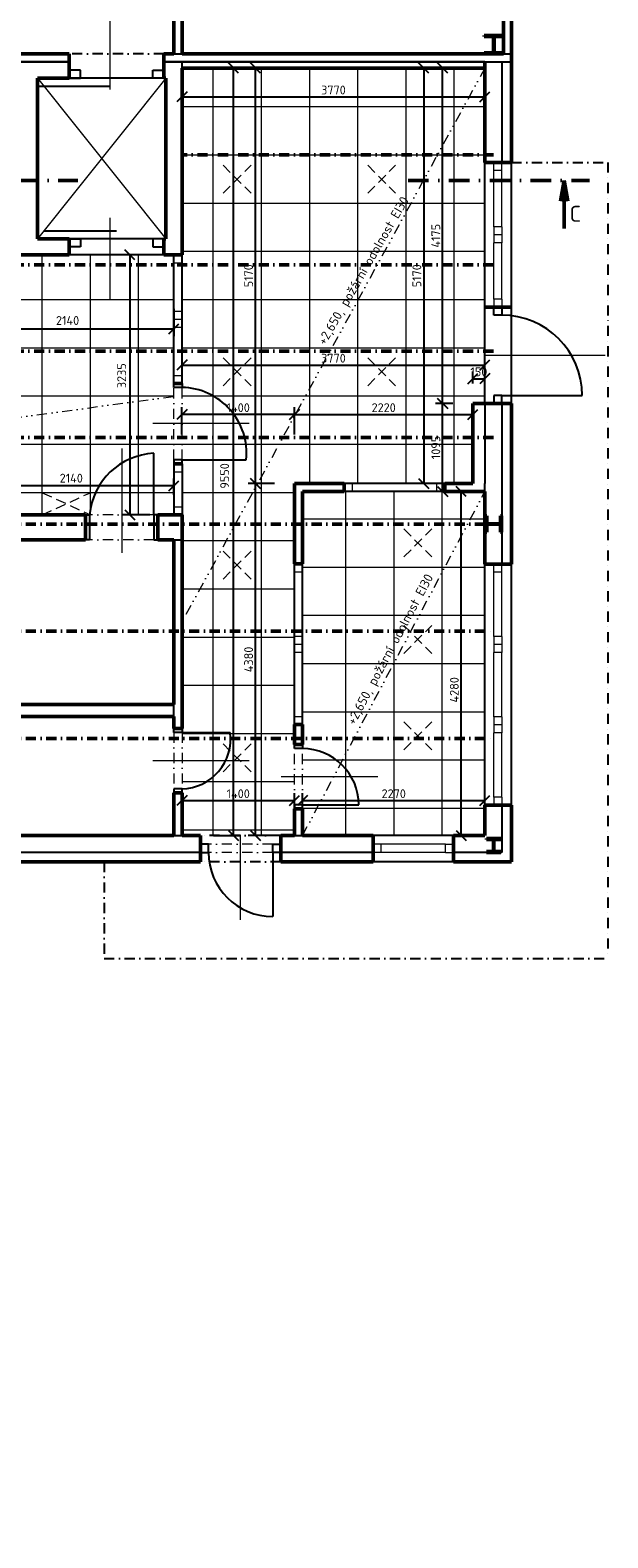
# Model space of a CAD drawing. Header units: millimetres. Extents: x -118752 to 407724, y -73278 to 155058.
# Tile 129 of 256: x 17442 to 24632, y 50342 to 69104. Entities that reach past the tile are written whole.
import ezdxf
from ezdxf.enums import TextEntityAlignment as Align

# ---------------------------------------------------------------- set-up
doc = ezdxf.new("R2010")
doc.units = ezdxf.units.MM
doc.header["$LTSCALE"] = 10
for name, pattern in [('DASHDOT', [25.4, 12.7, -6.35, 0, -6.35]), ('DASHED', [19.05, 12.7, -6.35]), ('DIVIDE', [31.75, 12.7, -6.35, 0, -6.35, 0, -6.35])]:
    doc.linetypes.add(name, pattern=pattern)
for name, color, linetype, lineweight in [('CKDVERE_', 7, 'Continuous', 25), ('CKDVERE_NADROVINOU', 1, 'DASHDOT', 18), ('CKDVERE_OSY', 1, 'Continuous', 18), ('CKDVERE_ZARUBNE_RAM', 5, 'Continuous', 25), ('CKKOTY', 3, 'Continuous', 25), ('CKOKNA', 1, 'Continuous', 18), ('CKPOPIS_POHLED', 3, 'Continuous', 25), ('CKREZY_OZNACENI', 4, 'DASHDOT', 50), ('CKSTENY_NADROVINOU', 7, 'DASHDOT', 25), ('CKSTENY_PODROVINOU', 7, 'Continuous', 25), ('CKSTENY_REZ', 6, 'Continuous', 50), ('CKTABULKY', 7, 'Continuous', 25), ('CKTEXTY_MALE', 3, 'Continuous', 18), ('CSPROFILY_REZY', 4, 'Continuous', 50), ('IN_C_TENKA', 7, 'Continuous', 18), ('podhledy', 7, 'Continuous', 20)]:
    doc.layers.add(name, color=color, linetype=linetype, lineweight=lineweight)
doc.styles.get("Standard").update_dxf_attribs({"font": 'isocpeur.ttf'})
doc.styles.add('TABULKY', font='isocpeur.ttf')
doc.dimstyles.new('CADKON', dxfattribs={"dimscale": 50, "dimtxt": 2.2, "dimasz": 2.5, "dimexe": 1.8, "dimexo": 5, "dimgap": 0.6, "dimtad": 1, "dimrnd": 1, "dimtxsty": 'Standard', "dimblk1": 'OBLIQUE', "dimblk2": 'OBLIQUE', "dimsah": 1, "dimcen": 2.5, "dimadec": 1, "dimazin": 2, "dimtfac": 1, "dimtdec": 4, "dimtix": 1, "dimtmove": 2, "dimatfit": 3, "dimldrblk": 'OPEN30', "dimfxl": 5, "dimfxlon": 1, "dimtolj": 1, "dimarcsym": 0})

# ---------------------------------------------------------------- blocks, each defined once
blk = doc.blocks.new('CK_S_EXT_HEAHEA180')
for p, q in [((-90, 85.5), (90, 85.5)), ((-90, 85.5), (-90, 76)), ((-90, 76), (-18, 76)), ((-3, -61), (-3, 61)), ((3, -61), (3, 61)), ((90, 76), (18, 76)), ((90, 85.5), (90, 76)), ((-90, -85.5), (-90, -76)), ((-90, -76), (-18, -76)), ((-90, -85.5), (90, -85.5)), ((90, -76), (18, -76)), ((90, -85.5), (90, -76))]:
    blk.add_line(p, q)
for centre, start, end in [((-18, 61), 0, 90), ((18, 61), 90, 180), ((-18, -61), 270, 0), ((18, -61), 180, 270)]:
    blk.add_arc(centre, 15, start, end)
blk = doc.blocks.new('CK_S_EXT_HEAHEA200')
for p, q in [((-100, 95), (100, 95)), ((-100, 95), (-100, 85)), ((-100, 85), (-21.25, 85)), ((-3.25, -67), (-3.25, 67)), ((3.25, -67), (3.25, 67)), ((100, 85), (21.25, 85)), ((100, 95), (100, 85)), ((-100, -95), (-100, -85)), ((-100, -85), (-21.25, -85)), ((-100, -95), (100, -95)), ((100, -85), (21.25, -85)), ((100, -95), (100, -85))]:
    blk.add_line(p, q)
for centre, start, end in [((-21.25, 67), 0, 90), ((21.25, 67), 90, 180), ((-21.25, -67), 270, 0), ((21.25, -67), 180, 270)]:
    blk.add_arc(centre, 18, start, end)
blk = doc.blocks.new('CK_S_EXT_HEAHEA240')
for p, q in [((-120, 115), (120, 115)), ((-120, 115), (-120, 103)), ((-120, 103), (-24.75, 103)), ((-3.75, -82), (-3.75, 82)), ((3.75, -82), (3.75, 82)), ((120, 103), (24.75, 103)), ((120, 115), (120, 103)), ((-120, -115), (-120, -103)), ((-120, -103), (-24.75, -103)), ((-120, -115), (120, -115)), ((120, -103), (24.75, -103)), ((120, -115), (120, -103))]:
    blk.add_line(p, q)
for centre, start, end in [((-24.75, 82), 0, 90), ((24.75, 82), 90, 180), ((-24.75, -82), 270, 0), ((24.75, -82), 180, 270)]:
    blk.add_arc(centre, 21, start, end)
blk = doc.blocks.new('_OBLIQUE')
at = {"color": 0, "linetype": 'ByBlock'}
blk.add_line((-0.5, -0.5), (0.5, 0.5), dxfattribs=at)
blk = doc.blocks.new('*D9807')
at = {"layer": 'CKKOTY', "color": 0, "lineweight": -2}
for p, q in [((19332, 59333), (19332, 59607)), ((19332, 59517), (20732, 59517)), ((20732, 59333), (20732, 59607))]:
    blk.add_line(p, q, dxfattribs=at)
at = {"layer": 'Defpoints', "color": 0}
for p in [(20732, 59517), (19332, 59083), (20732, 59083)]:
    blk.add_point(p, dxfattribs=at)
at = {"layer": 'CKKOTY', "color": 0, "lineweight": -2, "xscale": 125, "yscale": 125, "zscale": 125, "rotation": 180}
blk.add_blockref('_OBLIQUE', (19332, 59517), dxfattribs=at)
at = {"layer": 'CKKOTY', "color": 0, "lineweight": -2, "xscale": 125, "yscale": 125, "zscale": 125}
blk.add_blockref('_OBLIQUE', (20732, 59517), dxfattribs=at)
at = {"layer": 'CKKOTY', "color": 0, "insert": (20032, 59602), "char_height": 110, "attachment_point": 5}
blk.add_mtext('\\A1;1400', dxfattribs=at)
blk = doc.blocks.new('_Open30')
at = {"color": 0, "lineweight": -2}
for p, q in [((-1, 0.27), (0, 0)), ((0, 0), (-1, -0.27)), ((0, 0), (-1, 0))]:
    blk.add_line(p, q, dxfattribs=at)
blk = doc.blocks.new('*D9809')
at = {"layer": 'CKKOTY', "color": 0, "lineweight": -2}
for p, q in [((20832, 59333), (20832, 59607)), ((20832, 59517), (23102, 59517)), ((23102, 59333), (23102, 59607))]:
    blk.add_line(p, q, dxfattribs=at)
at = {"layer": 'Defpoints', "color": 0}
for p in [(23102, 59517), (20832, 59083), (23102, 59083)]:
    blk.add_point(p, dxfattribs=at)
at = {"layer": 'CKKOTY', "color": 0, "lineweight": -2, "xscale": 125, "yscale": 125, "zscale": 125, "rotation": 180}
blk.add_blockref('_OBLIQUE', (20832, 59517), dxfattribs=at)
at = {"layer": 'CKKOTY', "color": 0, "lineweight": -2, "xscale": 125, "yscale": 125, "zscale": 125}
blk.add_blockref('_OBLIQUE', (23102, 59517), dxfattribs=at)
at = {"layer": 'CKKOTY', "color": 0, "insert": (21967, 59602), "char_height": 110, "attachment_point": 5}
blk.add_mtext('\\A1;2270', dxfattribs=at)
blk = doc.blocks.new('*D9814')
at = {"layer": 'CKKOTY', "color": 0, "lineweight": -2}
for p, q in [((22852, 63363), (22716, 63363)), ((22806, 59083), (22806, 63363)), ((22852, 59083), (22716, 59083))]:
    blk.add_line(p, q, dxfattribs=at)
at = {"layer": 'Defpoints', "color": 0}
for p in [(22806, 63363), (23102, 63363), (23102, 59083)]:
    blk.add_point(p, dxfattribs=at)
at = {"layer": 'CKKOTY', "color": 0, "lineweight": -2, "xscale": 125, "yscale": 125, "zscale": 125}
for p, rotation in [((22806, 63363), 90), ((22806, 59083), 270)]:
    blk.add_blockref('_OBLIQUE', p, dxfattribs=dict(at, rotation=rotation))
at = {"layer": 'CKKOTY', "color": 0, "insert": (22721, 60895), "char_height": 110, "attachment_point": 5, "rotation": 90}
blk.add_mtext('\\A1;4280', dxfattribs=at)
blk = doc.blocks.new('*D9815')
at = {"layer": 'CKKOTY', "color": 0, "lineweight": -2}
for p, q in [((22702, 64458), (22486, 64458)), ((22576, 63363), (22576, 64458)), ((22826, 63363), (22486, 63363))]:
    blk.add_line(p, q, dxfattribs=at)
at = {"layer": 'Defpoints', "color": 0}
for p in [(22576, 64458), (22952, 64458), (23102, 63363)]:
    blk.add_point(p, dxfattribs=at)
at = {"layer": 'CKKOTY', "color": 0, "lineweight": -2, "xscale": 125, "yscale": 125, "zscale": 125}
for p, rotation in [((22576, 64458), 90), ((22576, 63363), 270)]:
    blk.add_blockref('_OBLIQUE', p, dxfattribs=dict(at, rotation=rotation))
at = {"layer": 'CKKOTY', "color": 0, "insert": (22491, 63911), "char_height": 110, "attachment_point": 5, "rotation": 90}
blk.add_mtext('\\A1;1095', dxfattribs=at)
blk = doc.blocks.new('*D9816')
at = {"layer": 'CKKOTY', "color": 0, "lineweight": -2}
for p, q in [((22826, 68633), (22486, 68633)), ((22576, 64458), (22576, 68633)), ((22702, 64458), (22486, 64458))]:
    blk.add_line(p, q, dxfattribs=at)
at = {"layer": 'Defpoints', "color": 0}
for p in [(22576, 68633), (23102, 68633), (22952, 64458)]:
    blk.add_point(p, dxfattribs=at)
at = {"layer": 'CKKOTY', "color": 0, "lineweight": -2, "xscale": 125, "yscale": 125, "zscale": 125}
for p, rotation in [((22576, 68633), 90), ((22576, 64458), 270)]:
    blk.add_blockref('_OBLIQUE', p, dxfattribs=dict(at, rotation=rotation))
at = {"layer": 'CKKOTY', "color": 0, "insert": (22491, 66546), "char_height": 110, "attachment_point": 5, "rotation": 90}
blk.add_mtext('\\A1;4175', dxfattribs=at)
blk = doc.blocks.new('*D9817')
at = {"layer": 'CKKOTY', "color": 0, "lineweight": -2}
for p, q in [((19724, 68633), (20064, 68633)), ((19974, 59083), (19974, 68633)), ((19724, 59083), (20064, 59083))]:
    blk.add_line(p, q, dxfattribs=at)
at = {"layer": 'Defpoints', "color": 0}
for p in [(19332, 68633), (19974, 68633), (19332, 59083)]:
    blk.add_point(p, dxfattribs=at)
at = {"layer": 'CKKOTY', "color": 0, "lineweight": -2, "xscale": 125, "yscale": 125, "zscale": 125}
for p, rotation in [((19974, 68633), 90), ((19974, 59083), 270)]:
    blk.add_blockref('_OBLIQUE', p, dxfattribs=dict(at, rotation=rotation))
at = {"layer": 'CKKOTY', "color": 0, "insert": (19863, 63557), "char_height": 110, "attachment_point": 5, "rotation": 90}
blk.add_mtext('\\A1;9550', dxfattribs=at)
blk = doc.blocks.new('*D9818')
at = {"layer": 'CKKOTY', "color": 0, "lineweight": -2}
for p, q in [((19332, 68383), (19332, 68184)), ((23102, 68383), (23102, 68184)), ((19332, 68274), (23102, 68274))]:
    blk.add_line(p, q, dxfattribs=at)
at = {"layer": 'Defpoints', "color": 0}
for p in [(19332, 68633), (23102, 68633), (23102, 68274)]:
    blk.add_point(p, dxfattribs=at)
at = {"layer": 'CKKOTY', "color": 0, "lineweight": -2, "xscale": 125, "yscale": 125, "zscale": 125, "rotation": 180}
blk.add_blockref('_OBLIQUE', (19332, 68274), dxfattribs=at)
at = {"layer": 'CKKOTY', "color": 0, "lineweight": -2, "xscale": 125, "yscale": 125, "zscale": 125}
blk.add_blockref('_OBLIQUE', (23102, 68274), dxfattribs=at)
at = {"layer": 'CKKOTY', "color": 0, "insert": (21217, 68359), "char_height": 110, "attachment_point": 5}
blk.add_mtext('\\A1;3770', dxfattribs=at)
blk = doc.blocks.new('*D9830')
at = {"layer": 'CKKOTY', "color": 0, "lineweight": -2}
for p, q in [((20732, 64071), (20732, 64411)), ((20732, 64321), (22952, 64321)), ((22952, 64208), (22952, 64231))]:
    blk.add_line(p, q, dxfattribs=at)
at = {"layer": 'Defpoints', "color": 0}
for p in [(22952, 64458), (22952, 64321), (20732, 63463)]:
    blk.add_point(p, dxfattribs=at)
at = {"layer": 'CKKOTY', "color": 0, "lineweight": -2, "xscale": 125, "yscale": 125, "zscale": 125, "rotation": 180}
blk.add_blockref('_OBLIQUE', (20732, 64321), dxfattribs=at)
at = {"layer": 'CKKOTY', "color": 0, "lineweight": -2, "xscale": 125, "yscale": 125, "zscale": 125}
blk.add_blockref('_OBLIQUE', (22952, 64321), dxfattribs=at)
at = {"layer": 'CKKOTY', "color": 0, "insert": (21842, 64406), "char_height": 110, "attachment_point": 5}
blk.add_mtext('\\A1;2220', dxfattribs=at)
blk = doc.blocks.new('*D9831')
at = {"layer": 'CKKOTY', "color": 0, "lineweight": -2}
for p, q in [((22952, 64708), (22952, 64857)), ((22952, 64767), (23102, 64767)), ((23102, 64708), (23102, 64857))]:
    blk.add_line(p, q, dxfattribs=at)
at = {"layer": 'Defpoints', "color": 0}
for p in [(23102, 64767), (22952, 64458), (23102, 64458)]:
    blk.add_point(p, dxfattribs=at)
at = {"layer": 'CKKOTY', "color": 0, "lineweight": -2, "xscale": 125, "yscale": 125, "zscale": 125}
blk.add_blockref('_OBLIQUE', (22952, 64767), dxfattribs=at)
at = {"layer": 'CKKOTY', "color": 0, "lineweight": -2, "xscale": 125, "yscale": 125, "zscale": 125, "rotation": 180}
blk.add_blockref('_OBLIQUE', (23102, 64767), dxfattribs=at)
at = {"layer": 'CKKOTY', "color": 0, "insert": (23027, 64852), "char_height": 110, "attachment_point": 5}
blk.add_mtext('\\A1;150', dxfattribs=at)
blk = doc.blocks.new('*D9832')
at = {"layer": 'CKKOTY', "color": 0, "lineweight": -2}
for p, q in [((19332, 64071), (19332, 64411)), ((20732, 64071), (20732, 64411)), ((20732, 64321), (19332, 64321))]:
    blk.add_line(p, q, dxfattribs=at)
at = {"layer": 'Defpoints', "color": 0}
for p in [(19332, 64321), (20732, 63463), (19332, 63391)]:
    blk.add_point(p, dxfattribs=at)
at = {"layer": 'CKKOTY', "color": 0, "lineweight": -2, "xscale": 125, "yscale": 125, "zscale": 125, "rotation": 180}
blk.add_blockref('_OBLIQUE', (19332, 64321), dxfattribs=at)
at = {"layer": 'CKKOTY', "color": 0, "lineweight": -2, "xscale": 125, "yscale": 125, "zscale": 125}
blk.add_blockref('_OBLIQUE', (20732, 64321), dxfattribs=at)
at = {"layer": 'CKKOTY', "color": 0, "insert": (20032, 64406), "char_height": 110, "attachment_point": 5}
blk.add_mtext('\\A1;1400', dxfattribs=at)
blk = doc.blocks.new('*D9833')
at = {"layer": 'CKKOTY', "color": 0, "lineweight": -2}
for p, q in [((19332, 65058), (19332, 65027)), ((19332, 64937), (23102, 64937)), ((23102, 65017), (23102, 65027))]:
    blk.add_line(p, q, dxfattribs=at)
at = {"layer": 'Defpoints', "color": 0}
for p in [(23102, 64937), (19332, 64808), (23102, 64767)]:
    blk.add_point(p, dxfattribs=at)
at = {"layer": 'CKKOTY', "color": 0, "lineweight": -2, "xscale": 125, "yscale": 125, "zscale": 125, "rotation": 180}
blk.add_blockref('_OBLIQUE', (19332, 64937), dxfattribs=at)
at = {"layer": 'CKKOTY', "color": 0, "lineweight": -2, "xscale": 125, "yscale": 125, "zscale": 125}
blk.add_blockref('_OBLIQUE', (23102, 64937), dxfattribs=at)
at = {"layer": 'CKKOTY', "color": 0, "insert": (21217, 65022), "char_height": 110, "attachment_point": 5}
blk.add_mtext('\\A1;3770', dxfattribs=at)
blk = doc.blocks.new('*D9834')
at = {"layer": 'CKKOTY', "color": 0, "lineweight": -2}
for p, q in [((22326, 68633), (22250, 68633)), ((22340, 68633), (22340, 63463)), ((22352, 63463), (22250, 63463))]:
    blk.add_line(p, q, dxfattribs=at)
at = {"layer": 'Defpoints', "color": 0}
for p in [(22576, 68633), (22340, 63463), (22602, 63463)]:
    blk.add_point(p, dxfattribs=at)
at = {"layer": 'CKKOTY', "color": 0, "lineweight": -2, "xscale": 125, "yscale": 125, "zscale": 125}
for p, rotation in [((22340, 68633), 90), ((22340, 63463), 270)]:
    blk.add_blockref('_OBLIQUE', p, dxfattribs=dict(at, rotation=rotation))
at = {"layer": 'CKKOTY', "color": 0, "insert": (22255, 66048), "char_height": 110, "attachment_point": 5, "rotation": 90}
blk.add_mtext('\\A1;5170', dxfattribs=at)
blk = doc.blocks.new('*D9835')
at = {"layer": 'CKKOTY', "color": 0, "lineweight": -2}
for p, q in [((20482, 63463), (20156, 63463)), ((20246, 59083), (20246, 63463)), ((20482, 59083), (20156, 59083))]:
    blk.add_line(p, q, dxfattribs=at)
at = {"layer": 'Defpoints', "color": 0}
for p in [(20246, 63463), (20732, 63463), (20732, 59083)]:
    blk.add_point(p, dxfattribs=at)
at = {"layer": 'CKKOTY', "color": 0, "lineweight": -2, "xscale": 125, "yscale": 125, "zscale": 125}
for p, rotation in [((20246, 63463), 90), ((20246, 59083), 270)]:
    blk.add_blockref('_OBLIQUE', p, dxfattribs=dict(at, rotation=rotation))
at = {"layer": 'CKKOTY', "color": 0, "insert": (20161, 61273), "char_height": 110, "attachment_point": 5, "rotation": 90}
blk.add_mtext('\\A1;4380', dxfattribs=at)
blk = doc.blocks.new('*D9836')
at = {"layer": 'CKKOTY', "color": 0, "lineweight": -2}
for p, q in [((20496, 68633), (20156, 68633)), ((20246, 63463), (20246, 68633)), ((20482, 63463), (20156, 63463))]:
    blk.add_line(p, q, dxfattribs=at)
at = {"layer": 'Defpoints', "color": 0}
for p in [(20246, 68633), (20917, 68633), (20732, 63463)]:
    blk.add_point(p, dxfattribs=at)
at = {"layer": 'CKKOTY', "color": 0, "lineweight": -2, "xscale": 125, "yscale": 125, "zscale": 125}
for p, rotation in [((20246, 68633), 90), ((20246, 63463), 270)]:
    blk.add_blockref('_OBLIQUE', p, dxfattribs=dict(at, rotation=rotation))
at = {"layer": 'CKKOTY', "color": 0, "insert": (20161, 66048), "char_height": 110, "attachment_point": 5, "rotation": 90}
blk.add_mtext('\\A1;5170', dxfattribs=at)
blk = doc.blocks.new('*D9842')
at = {"layer": 'CKKOTY', "color": 0, "lineweight": -2}
for p, q in [((18932, 66308), (18592, 66308)), ((18682, 66308), (18682, 63073)), ((18932, 63073), (18592, 63073))]:
    blk.add_line(p, q, dxfattribs=at)
at = {"layer": 'Defpoints', "color": 0}
for p in [(19220, 66308), (18682, 63073), (19220, 63073)]:
    blk.add_point(p, dxfattribs=at)
at = {"layer": 'CKKOTY', "color": 0, "lineweight": -2, "xscale": 125, "yscale": 125, "zscale": 125}
for p, rotation in [((18682, 66308), 90), ((18682, 63073), 270)]:
    blk.add_blockref('_OBLIQUE', p, dxfattribs=dict(at, rotation=rotation))
at = {"layer": 'CKKOTY', "color": 0, "insert": (18581, 64804), "char_height": 110, "attachment_point": 5, "rotation": 90}
blk.add_mtext('\\A1;3235', dxfattribs=at)
blk = doc.blocks.new('*D9845')
at = {"layer": 'CKKOTY', "color": 0, "lineweight": -2}
for p, q in [((17092, 65498), (17092, 65296)), ((19232, 65636), (19232, 65296)), ((17092, 65386), (19232, 65386))]:
    blk.add_line(p, q, dxfattribs=at)
at = {"layer": 'Defpoints', "color": 0}
for p in [(19232, 66308), (17092, 65748), (19232, 65386)]:
    blk.add_point(p, dxfattribs=at)
at = {"layer": 'CKKOTY', "color": 0, "lineweight": -2, "xscale": 125, "yscale": 125, "zscale": 125, "rotation": 180}
blk.add_blockref('_OBLIQUE', (17092, 65386), dxfattribs=at)
at = {"layer": 'CKKOTY', "color": 0, "lineweight": -2, "xscale": 125, "yscale": 125, "zscale": 125}
blk.add_blockref('_OBLIQUE', (19232, 65386), dxfattribs=at)
at = {"layer": 'CKKOTY', "color": 0, "insert": (17908, 65491), "char_height": 110, "attachment_point": 5}
blk.add_mtext('\\A1;2140', dxfattribs=at)
blk = doc.blocks.new('*D9846')
at = {"layer": 'CKKOTY', "color": 0, "lineweight": -2}
for p, q in [((17092, 63323), (17092, 63525)), ((19232, 63435), (17092, 63435)), ((19232, 63323), (19232, 63525))]:
    blk.add_line(p, q, dxfattribs=at)
at = {"layer": 'Defpoints', "color": 0}
for p in [(17092, 63435), (17092, 63073), (19232, 63073)]:
    blk.add_point(p, dxfattribs=at)
at = {"layer": 'CKKOTY', "color": 0, "lineweight": -2, "xscale": 125, "yscale": 125, "zscale": 125, "rotation": 180}
blk.add_blockref('_OBLIQUE', (17092, 63435), dxfattribs=at)
at = {"layer": 'CKKOTY', "color": 0, "lineweight": -2, "xscale": 125, "yscale": 125, "zscale": 125}
blk.add_blockref('_OBLIQUE', (19232, 63435), dxfattribs=at)
at = {"layer": 'CKKOTY', "color": 0, "insert": (17954, 63529), "char_height": 110, "attachment_point": 5}
blk.add_mtext('\\A1;2140', dxfattribs=at)

msp = doc.modelspace()

# ---------------------------------------------------------------- linework, layer by layer
at = {"layer": 'CKDVERE_'}
for p, q in [((17532.123, 68408.162), (18432.123, 68408.162)), ((17617.123, 66608.162), (18517.123, 66608.162)), ((23312.123, 64558.162), (24312.123, 64558.162)), ((18982.123, 63073.162), (18982.123, 63838.162)), ((19332.123, 63758.162), (20132.123, 63758.162)), ((19332.123, 60363.162), (19932.123, 60363.162)), ((20832.123, 59463.162), (21532.123, 59463.162)), ((20462.123, 58872.662), (20462.123, 58072.662))]:
    msp.add_line(p, q, dxfattribs=at)
for centre, radius, start, end in [((23312.123, 64558.162), 1000, 0, 90), ((19316.726, 63838.92), 819.387, 354.3437937, 88.923285), ((19020.122, 62997.623), 841.397, 92.5885104, 174.8491662), ((19316.487, 60283.707), 620.741, 271.4433231, 7.3540876), ((20832.123, 59463.162), 700, 0, 90), ((20462.123, 58872.662), 800, 180, 270)]:
    msp.add_arc(centre, radius, start, end, dxfattribs=at)
at = {"layer": 'CKDVERE_NADROVINOU'}
for p, q in [((19232.123, 63758.162), (19232.123, 64658.162)), ((19332.123, 63758.162), (19332.123, 64658.162)), ((18982.123, 63073.162), (18182.123, 63073.162)), ((18982.123, 62763.162), (18182.123, 62763.162)), ((19232.123, 60363.162), (19232.123, 59663.162)), ((19332.123, 60363.162), (19332.123, 59663.162)), ((20732.123, 59463.162), (20732.123, 60163.162)), ((20832.123, 59463.162), (20832.123, 60163.162)), ((20462.123, 58972.662), (19662.123, 58972.662)), ((20462.123, 58872.662), (19662.123, 58872.662))]:
    msp.add_line(p, q, dxfattribs=at)
at = {"layer": 'CKDVERE_OSY'}
for p, q in [((18432.123, 69271.708), (18432.123, 68367.162)), ((18432.123, 66766.609), (18432.123, 65747.31)), ((23098.123, 65058.162), (24598.123, 65058.162)), ((20168.123, 64208.162), (18968.123, 64208.162)), ((18582.123, 63899.162), (18582.123, 62599.162)), ((20168.123, 60013.162), (18968.123, 60013.162)), ((21768.123, 59813.162), (20568.123, 59813.162)), ((20062.123, 58033.037), (20062.123, 59072.662))]:
    msp.add_line(p, q, dxfattribs=at)
at = {"layer": 'CKDVERE_ZARUBNE_RAM'}
for p, q in [((18067.123, 68608.162), (17927.123, 68608.162)), ((17927.123, 68608.162), (17927.123, 68508.162)), ((17927.123, 68508.162), (18067.123, 68508.162)), ((18067.123, 68508.162), (18067.123, 68608.162)), ((18967.123, 68508.162), (18967.123, 68608.162)), ((18967.123, 68608.162), (19107.123, 68608.162)), ((19107.123, 68508.162), (18967.123, 68508.162)), ((19107.123, 68608.162), (19107.123, 68508.162)), ((17927.123, 66508.162), (18067.123, 66508.162)), ((17927.123, 66408.162), (17927.123, 66508.162)), ((18067.123, 66508.162), (18067.123, 66408.162)), ((19107.123, 66508.162), (18967.123, 66508.162)), ((18967.123, 66508.162), (18967.123, 66408.162)), ((19107.123, 66408.162), (19107.123, 66508.162)), ((18067.123, 66408.162), (17927.123, 66408.162)), ((18967.123, 66408.162), (19107.123, 66408.162)), ((23212.123, 65558.162), (23212.123, 65658.162)), ((23212.123, 65658.162), (23312.123, 65658.162)), ((23312.123, 65558.162), (23212.123, 65558.162)), ((23312.123, 65658.162), (23312.123, 65558.162)), ((19232.123, 64658.162), (19232.123, 64708.162)), ((19232.123, 64708.162), (19332.123, 64708.162)), ((19332.123, 64658.162), (19232.123, 64658.162)), ((19332.123, 64708.162), (19332.123, 64658.162)), ((23312.123, 64558.162), (23212.123, 64558.162)), ((23212.123, 64558.162), (23212.123, 64458.162)), ((23312.123, 64458.162), (23312.123, 64558.162)), ((23212.123, 64458.162), (23312.123, 64458.162)), ((19232.123, 63758.162), (19232.123, 63708.162)), ((19332.123, 63758.162), (19232.123, 63758.162)), ((19232.123, 63708.162), (19332.123, 63708.162)), ((19332.123, 63708.162), (19332.123, 63758.162)), ((18132.123, 63073.162), (18182.123, 63073.162)), ((18132.123, 62763.162), (18132.123, 63073.162)), ((18182.123, 63073.162), (18182.123, 62763.162)), ((19032.123, 63073.162), (18982.123, 63073.162)), ((18982.123, 63073.162), (18982.123, 62763.162)), ((19032.123, 62763.162), (19032.123, 63073.162)), ((18182.123, 62763.162), (18132.123, 62763.162)), ((18982.123, 62763.162), (19032.123, 62763.162)), ((19232.123, 60363.162), (19232.123, 60413.162)), ((19232.123, 60413.162), (19332.123, 60413.162)), ((19332.123, 60363.162), (19232.123, 60363.162)), ((19332.123, 60413.162), (19332.123, 60363.162)), ((20732.123, 60163.162), (20732.123, 60213.162)), ((20732.123, 60213.162), (20832.123, 60213.162)), ((20832.123, 60163.162), (20732.123, 60163.162)), ((20832.123, 60213.162), (20832.123, 60163.162)), ((19332.123, 59663.162), (19232.123, 59663.162)), ((19232.123, 59663.162), (19232.123, 59613.162)), ((19232.123, 59613.162), (19332.123, 59613.162)), ((19332.123, 59613.162), (19332.123, 59663.162)), ((20832.123, 59463.162), (20732.123, 59463.162)), ((20732.123, 59463.162), (20732.123, 59413.162)), ((20732.123, 59413.162), (20832.123, 59413.162)), ((20832.123, 59413.162), (20832.123, 59463.162)), ((19662.123, 58972.662), (19562.123, 58972.662)), ((19562.123, 58972.662), (19562.123, 58872.662)), ((19662.123, 58872.662), (19662.123, 58972.662)), ((20462.123, 58872.662), (20462.123, 58972.662)), ((20462.123, 58972.662), (20562.123, 58972.662)), ((20562.123, 58972.662), (20562.123, 58872.662)), ((19562.123, 58872.662), (19662.123, 58872.662)), ((20562.123, 58872.662), (20462.123, 58872.662))]:
    msp.add_line(p, q, dxfattribs=at)
at = {"layer": 'CKOKNA'}
for p, q in [((23212.123, 67358.162), (23212.123, 67458.162)), ((23312.123, 67458.162), (23212.123, 67458.162)), ((23212.123, 66658.162), (23212.123, 67358.162)), ((23312.123, 67358.162), (23212.123, 67358.162)), ((23312.123, 67358.162), (23312.123, 67458.162)), ((23312.123, 66658.162), (23312.123, 67358.162)), ((23312.123, 66658.162), (23212.123, 66658.162)), ((23212.123, 66658.162), (23212.123, 66558.162)), ((23312.123, 66658.162), (23312.123, 66558.162)), ((23312.123, 66558.162), (23212.123, 66558.162)), ((23212.123, 66558.162), (23212.123, 66458.162)), ((23212.123, 65758.162), (23212.123, 66458.162)), ((23312.123, 66458.162), (23212.123, 66458.162)), ((23312.123, 66558.162), (23312.123, 66458.162)), ((23312.123, 65758.162), (23312.123, 66458.162)), ((19232.123, 66208.162), (19232.123, 66308.162)), ((19232.123, 66308.162), (19332.123, 66308.162)), ((19332.123, 66208.162), (19332.123, 66308.162)), ((19232.123, 65608.162), (19232.123, 66208.162)), ((19232.123, 66208.162), (19332.123, 66208.162)), ((19332.123, 65608.162), (19332.123, 66208.162)), ((23212.123, 65758.162), (23212.123, 65658.162)), ((23312.123, 65758.162), (23212.123, 65758.162)), ((23312.123, 65758.162), (23312.123, 65658.162)), ((19232.123, 65608.162), (19332.123, 65608.162)), ((19232.123, 65608.162), (19232.123, 65508.162)), ((19232.123, 65508.162), (19332.123, 65508.162)), ((19232.123, 65508.162), (19232.123, 65408.162)), ((19332.123, 65608.162), (19332.123, 65508.162)), ((19332.123, 65508.162), (19332.123, 65408.162)), ((23312.123, 65658.162), (23212.123, 65658.162)), ((19232.123, 64808.162), (19232.123, 65408.162)), ((19232.123, 65408.162), (19332.123, 65408.162)), ((19332.123, 64808.162), (19332.123, 65408.162)), ((19232.123, 64808.162), (19232.123, 64708.162)), ((19232.123, 64808.162), (19332.123, 64808.162)), ((19332.123, 64808.162), (19332.123, 64708.162)), ((19232.123, 64708.162), (19332.123, 64708.162)), ((19232.123, 63608.162), (19232.123, 63708.162)), ((19232.123, 63708.162), (19332.123, 63708.162)), ((19232.123, 63608.162), (19232.123, 63173.162)), ((19232.123, 63608.162), (19332.123, 63608.162)), ((19332.123, 63608.162), (19332.123, 63708.162)), ((19332.123, 63608.162), (19332.123, 63173.162)), ((21452.123, 63463.162), (21352.123, 63463.162)), ((21352.123, 63363.162), (21352.123, 63463.162)), ((22502.123, 63463.162), (21452.123, 63463.162)), ((21452.123, 63363.162), (21452.123, 63463.162)), ((22502.123, 63363.162), (22502.123, 63463.162)), ((22502.123, 63463.162), (22602.123, 63463.162)), ((22602.123, 63363.162), (22602.123, 63463.162)), ((21452.123, 63363.162), (21352.123, 63363.162)), ((22502.123, 63363.162), (21452.123, 63363.162)), ((22502.123, 63363.162), (22602.123, 63363.162)), ((19232.123, 63173.162), (19332.123, 63173.162)), ((19232.123, 63173.162), (19232.123, 63073.162)), ((19232.123, 63073.162), (19332.123, 63073.162)), ((19332.123, 63173.162), (19332.123, 63073.162)), ((20732.123, 62363.162), (20732.123, 62463.162)), ((20732.123, 62463.162), (20832.123, 62463.162)), ((20732.123, 61563.162), (20732.123, 62363.162)), ((20732.123, 62363.162), (20832.123, 62363.162)), ((20832.123, 62363.162), (20832.123, 62463.162)), ((20832.123, 61563.162), (20832.123, 62363.162)), ((23212.123, 62358.162), (23212.123, 62458.162)), ((23312.123, 62458.162), (23212.123, 62458.162)), ((23212.123, 61558.162), (23212.123, 62358.162)), ((23312.123, 62358.162), (23212.123, 62358.162)), ((23312.123, 62358.162), (23312.123, 62458.162)), ((23312.123, 61558.162), (23312.123, 62358.162)), ((20732.123, 61563.162), (20832.123, 61563.162)), ((20732.123, 61563.162), (20732.123, 61463.162)), ((20832.123, 61563.162), (20832.123, 61463.162)), ((23312.123, 61558.162), (23212.123, 61558.162)), ((23212.123, 61558.162), (23212.123, 61458.162)), ((23312.123, 61558.162), (23312.123, 61458.162)), ((20732.123, 61463.162), (20832.123, 61463.162)), ((20732.123, 61463.162), (20732.123, 61363.162)), ((20732.123, 61363.162), (20832.123, 61363.162)), ((20732.123, 60563.162), (20732.123, 61363.162)), ((20832.123, 61463.162), (20832.123, 61363.162)), ((20832.123, 60563.162), (20832.123, 61363.162)), ((23312.123, 61458.162), (23212.123, 61458.162)), ((23212.123, 61458.162), (23212.123, 61358.162)), ((23212.123, 60558.162), (23212.123, 61358.162)), ((23312.123, 61358.162), (23212.123, 61358.162)), ((23312.123, 61458.162), (23312.123, 61358.162)), ((23312.123, 60558.162), (23312.123, 61358.162)), ((20732.123, 60563.162), (20832.123, 60563.162)), ((20732.123, 60563.162), (20732.123, 60463.162)), ((20732.123, 60463.162), (20832.123, 60463.162)), ((20832.123, 60563.162), (20832.123, 60463.162)), ((23312.123, 60558.162), (23212.123, 60558.162)), ((23212.123, 60558.162), (23212.123, 60458.162)), ((23312.123, 60458.162), (23212.123, 60458.162)), ((23212.123, 60458.162), (23212.123, 60358.162)), ((23312.123, 60558.162), (23312.123, 60458.162)), ((23312.123, 60458.162), (23312.123, 60358.162)), ((23212.123, 59558.162), (23212.123, 60358.162)), ((23312.123, 60358.162), (23212.123, 60358.162)), ((23312.123, 59558.162), (23312.123, 60358.162)), ((23312.123, 59558.162), (23212.123, 59558.162)), ((23212.123, 59558.162), (23212.123, 59458.162)), ((23312.123, 59558.162), (23312.123, 59458.162)), ((23312.123, 59458.162), (23212.123, 59458.162)), ((21812.123, 58972.662), (21712.123, 58972.662)), ((21712.123, 58872.662), (21712.123, 58972.662)), ((22612.123, 58972.662), (21812.123, 58972.662)), ((21812.123, 58872.662), (21812.123, 58972.662)), ((22612.123, 58872.662), (22612.123, 58972.662)), ((22612.123, 58972.662), (22712.123, 58972.662)), ((22712.123, 58872.662), (22712.123, 58972.662)), ((21812.123, 58872.662), (21712.123, 58872.662)), ((22612.123, 58872.662), (21812.123, 58872.662)), ((22612.123, 58872.662), (22712.123, 58872.662))]:
    msp.add_line(p, q, dxfattribs=at)
at = {"layer": 'CKREZY_OZNACENI', "ltscale": 2}
for p, q in [((17283.931, 67234.574), (18033.931, 67234.574)), ((22146.68, 67234.574), (24401.706, 67234.574))]:
    msp.add_line(p, q, dxfattribs=at)
at = {"layer": 'CKREZY_OZNACENI', "linetype": 'Continuous'}
for q in [(24042.47, 66976.062), (24088.053, 66634.574), (24133.636, 66976.062)]:
    msp.add_line((24088.053, 67234.574), q, dxfattribs=at)
at = {"layer": 'CKSTENY_NADROVINOU'}
for p, q in [((19107.123, 68808.162), (17927.123, 68808.162)), ((23432.123, 67458.162), (24632.123, 67458.162)), ((24632.123, 67458.162), (24632.123, 57552.662)), ((20562.123, 59082.662), (19562.123, 59082.662)), ((18362.123, 58752.662), (18362.123, 57552.662)), ((20562.123, 58752.662), (19562.123, 58752.662)), ((18362.123, 57552.662), (24632.123, 57552.662))]:
    msp.add_line(p, q, dxfattribs=at)
at = {"layer": 'CKSTENY_PODROVINOU'}
for p, q in [((6492.123, 68808.162), (17927.123, 68808.162)), ((6492.123, 68708.162), (17927.123, 68708.162)), ((17927.123, 68708.162), (17332.123, 68708.162)), ((17927.123, 68808.162), (17927.123, 68708.162)), ((19107.123, 68808.162), (23432.123, 68808.162)), ((19107.123, 68808.162), (19107.123, 68708.162)), ((19107.123, 68708.162), (23432.123, 68708.162)), ((19232.123, 68708.162), (19107.123, 68708.162)), ((23102.123, 68708.162), (19232.123, 68708.162)), ((19332.123, 68633.162), (19332.123, 68708.162)), ((23102.123, 68708.162), (23432.123, 68708.162)), ((23312.123, 68708.162), (23312.123, 67458.162)), ((23312.123, 68708.162), (23432.123, 68708.162)), ((23432.123, 68808.162), (23432.123, 68708.162)), ((19107.123, 68508.162), (17927.123, 68508.162)), ((23102.123, 65658.162), (23102.123, 67458.162)), ((23312.123, 67458.162), (23432.123, 67458.162)), ((23432.123, 65658.162), (23432.123, 67458.162)), ((19107.123, 66508.162), (17927.123, 66508.162)), ((19107.123, 66308.162), (17927.123, 66308.162)), ((19232.123, 64708.162), (19232.123, 66308.162)), ((19232.123, 66308.162), (19332.123, 66308.162)), ((19332.123, 64708.162), (19332.123, 66308.162)), ((23102.123, 64458.162), (23102.123, 65658.162)), ((23432.123, 64458.162), (23432.123, 65658.162)), ((23102.123, 64458.162), (23102.123, 63463.162)), ((23312.123, 64458.162), (23312.123, 62458.162)), ((23312.123, 64458.162), (23432.123, 64458.162)), ((19232.123, 63708.162), (19232.123, 63073.162)), ((19332.123, 63708.162), (19332.123, 63073.162)), ((22602.123, 63463.162), (21352.123, 63463.162)), ((23102.123, 63363.162), (23102.123, 63463.162)), ((22602.123, 63363.162), (21352.123, 63363.162)), ((19232.123, 63073.162), (19332.123, 63073.162)), ((19232.123, 62763.162), (19332.123, 62763.162)), ((20732.123, 60463.162), (20732.123, 62463.162)), ((20832.123, 60463.162), (20832.123, 62463.162)), ((23102.123, 59458.162), (23102.123, 62458.162)), ((23312.123, 62458.162), (23432.123, 62458.162)), ((23432.123, 59458.162), (23432.123, 62458.162)), ((19232.123, 60563.162), (19232.123, 60713.162)), ((23312.123, 59458.162), (23312.123, 58872.662)), ((23312.123, 59458.162), (23432.123, 59458.162)), ((19232.123, 59082.662), (19332.123, 59082.662)), ((20732.123, 59082.662), (20832.123, 59082.662)), ((22712.123, 59082.662), (21712.123, 59082.662)), ((19562.123, 58872.662), (16712.123, 58872.662)), ((19562.123, 58872.662), (19562.123, 58752.662)), ((21712.123, 58872.662), (20562.123, 58872.662)), ((20562.123, 58872.662), (20562.123, 58752.662)), ((21712.123, 58872.662), (21712.123, 58752.662)), ((22712.123, 58752.662), (21712.123, 58752.662)), ((23312.123, 58872.662), (22712.123, 58872.662)), ((22712.123, 58872.662), (22712.123, 58752.662))]:
    msp.add_line(p, q, dxfattribs=at)
at = {"layer": 'CKSTENY_PODROVINOU', "color": 0, "linetype": 'Continuous'}
msp.add_line((19232.123, 68808.162), (19332.123, 68808.162), dxfattribs=at)
at = {"layer": 'CKSTENY_REZ'}
for p, q in [((19232.123, 68808.162), (19232.123, 69470.282)), ((19332.123, 68808.162), (19332.123, 69470.282)), ((23332.123, 68808.162), (23332.123, 69470.282)), ((23432.123, 68708.162), (23432.123, 69470.282)), ((5751.371, 68808.162), (17927.123, 68808.162)), ((17927.123, 68708.162), (17927.123, 68808.162)), ((17927.123, 68708.162), (17927.123, 68508.162)), ((19107.123, 68808.162), (19232.123, 68808.162)), ((19107.123, 68708.162), (19107.123, 68808.162)), ((19107.123, 68708.162), (19107.123, 68508.162)), ((19332.123, 68808.162), (23332.123, 68808.162)), ((23102.123, 68708.162), (23102.123, 67458.162)), ((23102.123, 68708.162), (23102.123, 68633.162)), ((23432.123, 68708.162), (23432.123, 67458.162)), ((17532.123, 68508.162), (17532.123, 66508.162)), ((17532.123, 68508.162), (17927.123, 68508.162)), ((19107.123, 68508.162), (19132.123, 68508.162)), ((19132.123, 66508.162), (19132.123, 68508.162)), ((19332.123, 68633.162), (23102.123, 68633.162)), ((19332.123, 66308.162), (19332.123, 68633.162)), ((23432.123, 67458.162), (23102.123, 67458.162)), ((17532.123, 66508.162), (17927.123, 66508.162)), ((17927.123, 66308.162), (17927.123, 66508.162)), ((19107.123, 66508.162), (19132.123, 66508.162)), ((19107.123, 66308.162), (19107.123, 66508.162)), ((17927.123, 66308.162), (17332.123, 66308.162)), ((19332.123, 66308.162), (19107.123, 66308.162)), ((19232.123, 66308.162), (19332.123, 66308.162)), ((23432.123, 65658.162), (23102.123, 65658.162)), ((23432.123, 65658.162), (23102.123, 65658.162)), ((19232.123, 64708.162), (19332.123, 64708.162)), ((19232.123, 64708.162), (19332.123, 64708.162)), ((22952.123, 64458.162), (22952.123, 63463.162)), ((23102.123, 64458.162), (22952.123, 64458.162)), ((23432.123, 64458.162), (23102.123, 64458.162)), ((23432.123, 64458.162), (23432.123, 62458.162)), ((19232.123, 63708.162), (19332.123, 63708.162)), ((19232.123, 63708.162), (19332.123, 63708.162)), ((20732.123, 63463.162), (20732.123, 62463.162)), ((21352.123, 63463.162), (20732.123, 63463.162)), ((21352.123, 63363.162), (21352.123, 63463.162)), ((22602.123, 63363.162), (22602.123, 63463.162)), ((22952.123, 63463.162), (22602.123, 63463.162)), ((20832.123, 63363.162), (20832.123, 62463.162)), ((21352.123, 63363.162), (20832.123, 63363.162)), ((23102.123, 63363.162), (22602.123, 63363.162)), ((23102.123, 63363.162), (23102.123, 62458.162)), ((17215.373, 63073.162), (18132.123, 63073.162)), ((18132.123, 62763.162), (18132.123, 63073.162)), ((19032.123, 63073.162), (19232.123, 63073.162)), ((19032.123, 62763.162), (19032.123, 63073.162)), ((19232.123, 63073.162), (19332.123, 63073.162)), ((19332.123, 63073.162), (19332.123, 60413.162)), ((17332.123, 62763.162), (18132.123, 62763.162)), ((19032.123, 62763.162), (19232.123, 62763.162)), ((19232.123, 62763.162), (19232.123, 60713.162)), ((20732.123, 62463.162), (20832.123, 62463.162)), ((23432.123, 62458.162), (23102.123, 62458.162)), ((17332.123, 60713.162), (19232.123, 60713.162)), ((17332.123, 60563.162), (19232.123, 60563.162)), ((19232.123, 60563.162), (19232.123, 60413.162)), ((20732.123, 60463.162), (20732.123, 60213.162)), ((20732.123, 60463.162), (20832.123, 60463.162)), ((20832.123, 60463.162), (20832.123, 60213.162)), ((19232.123, 60413.162), (19332.123, 60413.162)), ((20732.123, 60213.162), (20832.123, 60213.162)), ((19232.123, 59613.162), (19332.123, 59613.162)), ((19232.123, 59613.162), (19232.123, 59082.662)), ((19332.123, 59613.162), (19332.123, 59082.662)), ((20732.123, 59413.162), (20832.123, 59413.162)), ((20732.123, 59413.162), (20732.123, 59082.662)), ((20832.123, 59413.162), (20832.123, 59082.662)), ((23102.123, 59458.162), (23102.123, 59082.662)), ((23432.123, 59458.162), (23102.123, 59458.162)), ((23432.123, 59458.162), (23432.123, 58752.662)), ((19232.123, 59082.662), (17332.123, 59082.662)), ((19562.123, 59082.662), (19332.123, 59082.662)), ((19562.123, 58752.662), (19562.123, 59082.662)), ((20562.123, 58752.662), (20562.123, 59082.662)), ((20732.123, 59082.662), (20562.123, 59082.662)), ((21712.123, 59082.662), (20832.123, 59082.662)), ((21712.123, 58752.662), (21712.123, 59082.662)), ((23102.123, 59082.662), (22712.123, 59082.662)), ((22712.123, 58752.662), (22712.123, 59082.662)), ((19562.123, 58752.662), (16712.123, 58752.662)), ((21712.123, 58752.662), (20562.123, 58752.662)), ((23432.123, 58752.662), (22712.123, 58752.662))]:
    msp.add_line(p, q, dxfattribs=at)
at = {"layer": 'CSPROFILY_REZY', "linetype": 'DASHDOT'}
for p, q in [((23208.373, 67553.162), (19332.123, 67553.162)), ((23208.373, 66183.162), (17212.123, 66183.162)), ((23208.373, 65108.162), (17212.123, 65108.162)), ((23208.373, 64033.162), (17212.123, 64033.162)), ((6715.373, 62956.162), (23117.123, 62956.162)), ((6715.373, 61623.162), (23212.123, 61623.162)), ((6715.373, 60290.162), (23212.123, 60290.162))]:
    msp.add_line(p, q, dxfattribs=at)
at = {"layer": 'IN_C_TENKA'}
for p, q in [((19132.123, 68508.162), (17532.123, 66508.162)), ((17532.123, 68508.162), (19132.123, 66508.162))]:
    msp.add_line(p, q, dxfattribs=at)
at = {"layer": 'podhledy', "linetype": 'DIVIDE'}
for p, q in [((23102.123, 68633.162), (19332.123, 61743.162)), ((6822.123, 62863.162), (19232.123, 64548.162)), ((20832.123, 59082.662), (23102.123, 63363.162))]:
    msp.add_line(p, q, dxfattribs=at)
at = {"layer": 'podhledy'}
for p, q in [((19717.123, 68633.162), (19717.123, 59082.662)), ((20317.123, 68633.162), (20317.123, 59082.662)), ((20917.123, 68633.162), (20917.123, 63463.162)), ((21517.123, 68633.162), (21517.123, 63463.162)), ((22117.123, 68633.162), (22117.123, 63463.162)), ((22717.123, 68633.162), (22717.123, 63463.162)), ((23102.123, 68148.162), (19332.123, 68148.162)), ((23102.123, 67548.162), (19332.123, 67548.162)), ((23102.123, 66948.162), (19332.123, 66948.162)), ((17592.123, 63073.162), (17592.123, 66308.162)), ((18192.123, 63073.162), (18192.123, 66308.162)), ((18792.123, 63073.162), (18792.123, 66308.162)), ((23102.123, 66348.162), (19332.123, 66348.162)), ((19232.123, 65748.162), (17092.123, 65748.162)), ((23102.123, 65748.162), (19332.123, 65748.162)), ((19232.123, 65148.162), (17092.123, 65148.162)), ((23102.123, 65148.162), (19332.123, 65148.162)), ((19232.123, 64548.162), (17092.123, 64548.162)), ((23102.123, 64548.162), (19332.123, 64548.162)), ((19232.123, 63948.162), (6822.123, 63948.162)), ((19332.123, 63948.162), (19232.123, 63948.162)), ((22952.123, 63948.162), (19332.123, 63948.162)), ((19232.123, 63348.162), (6822.123, 63348.162)), ((20732.123, 63348.162), (19332.123, 63348.162)), ((21367.123, 63363.162), (21367.123, 59082.662)), ((21967.123, 63363.162), (21967.123, 59082.662)), ((22567.123, 63363.162), (22567.123, 59082.662)), ((20832.123, 63022.912), (23102.123, 63022.912)), ((20732.123, 62748.162), (19332.123, 62748.162)), ((20832.123, 62422.912), (23102.123, 62422.912)), ((20732.123, 62148.162), (19332.123, 62148.162)), ((20832.123, 61822.912), (23102.123, 61822.912)), ((20732.123, 61548.162), (19332.123, 61548.162)), ((20832.123, 61222.912), (23102.123, 61222.912)), ((20732.123, 60948.162), (19332.123, 60948.162)), ((20832.123, 60622.912), (23102.123, 60622.912)), ((20732.123, 60348.162), (19332.123, 60348.162)), ((20832.123, 60022.912), (23102.123, 60022.912)), ((20732.123, 59748.162), (19332.123, 59748.162)), ((20832.123, 59422.912), (23102.123, 59422.912)), ((20732.123, 59148.162), (19332.123, 59148.162))]:
    msp.add_line(p, q, dxfattribs=at)
at = {"layer": 'podhledy', "linetype": 'DASHED'}
for p, q in [((19843.074, 67422.211), (20191.171, 67074.114)), ((19843.074, 67074.114), (20191.171, 67422.211)), ((21643.074, 67422.211), (21991.171, 67074.114)), ((21643.074, 67074.114), (21991.171, 67422.211)), ((19843.074, 65027.865), (20191.171, 64679.768)), ((19843.074, 64679.768), (20191.171, 65027.865)), ((21643.074, 65027.865), (21991.171, 64679.768)), ((21643.074, 64679.768), (21991.171, 65027.865)), ((17592.123, 63073.162), (18192.123, 63348.162)), ((17592.123, 63348.162), (18192.123, 63073.162)), ((22093.074, 62896.961), (22441.171, 62548.864)), ((22093.074, 62548.864), (22441.171, 62896.961)), ((19843.074, 62622.211), (20191.171, 62274.114)), ((19843.074, 62274.114), (20191.171, 62622.211)), ((22093.074, 61696.961), (22441.171, 61348.864)), ((22093.074, 61348.864), (22441.171, 61696.961)), ((22093.074, 60496.961), (22441.171, 60148.864)), ((22093.074, 60148.864), (22441.171, 60496.961)), ((19843.074, 60222.211), (20191.171, 59874.114)), ((19843.074, 59874.114), (20191.171, 60222.211))]:
    msp.add_line(p, q, dxfattribs=at)

# ---------------------------------------------------------------- block references
at = {"layer": 'CSPROFILY_REZY'}
for name, p, rotation in [('CK_S_EXT_HEAHEA240', (23212.123, 68923.162), 180), ('CK_S_EXT_HEAHEA200', (23212.123, 62958.162), 90)]:
    msp.add_blockref(name, p, dxfattribs=dict(at, rotation=rotation))
msp.add_blockref('CK_S_EXT_HEAHEA180', (23212.123, 58958.162), dxfattribs=at)

# ---------------------------------------------------------------- texts
at = {"layer": 'CKPOPIS_POHLED'}
msp.add_text('C', height=200, dxfattribs=at).set_placement((24227.327, 66818.814), align=Align.MIDDLE_CENTER)
at = {"layer": 'CKTABULKY', "style": 'TABULKY'}
for p in [(24447.606, 54367.01), (24447.606, 52467.01), (24447.606, 50342.01)]:
    msp.add_text('^M', height=125, dxfattribs=at).set_placement(p)
at = {"layer": 'CKTEXTY_MALE'}
for rotation, p in [(60, (21112.613, 65175.791)), (62, (21479.354, 60447.569))]:
    msp.add_text('+2,650, požární odolnost EI30', height=115, rotation=rotation, dxfattribs=at).set_placement(p)

# ---------------------------------------------------------------- dimensions: what is measured, and where the dimension line sits
at = {"layer": 'CKKOTY'}
for base, p1, p2, picture, middle in [((19973.558, 68633.162), (19332.123, 59082.662), (19332.123, 68633.162), '*D9817', (19862.843, 63557.161)), ((18681.607, 63073.162), (19219.623, 66308.162), (19219.623, 63073.162), '*D9842', (18581.026, 64804.348)), ((22805.891, 63363.162), (23102.123, 59082.662), (23102.123, 63363.162), '*D9814', (22720.891, 60894.836))]:
    dim = msp.add_linear_dim(base=base, p1=p1, p2=p2, angle=90, dimstyle='CADKON', dxfattribs=at)
    dim.commit()
    dim.dimension.update_dxf_attribs({"geometry": picture, "text_midpoint": middle, "dimtype": 160})
for base, p1, p2, picture, middle in [((20246.097, 68633.162), (20732.123, 63463.162), (20917.123, 68633.162), '*D9836', (20161.097, 66048.162)), ((22576.056, 68633.162), (22952.123, 64458.162), (23102.123, 68633.162), '*D9816', (22491.056, 66545.662)), ((22576.056, 64458.162), (23102.123, 63363.162), (22952.123, 64458.162), '*D9815', (22491.056, 63910.662))]:
    dim = msp.add_linear_dim(base=base, p1=p1, p2=p2, angle=90, dimstyle='CADKON', override={"dimtmove": 2}, dxfattribs=at)
    dim.commit()
    dim.dimension.update_dxf_attribs({"geometry": picture, "text_midpoint": middle})
for base, p1, p2, picture, middle in [((22340.24, 63463.162), (22576.056, 68633.162), (22602.123, 63463.162), '*D9834', (22255.24, 66048.162)), ((20246.097, 63463.162), (20732.123, 59082.662), (20732.123, 63463.162), '*D9835', (20161.097, 61272.912))]:
    dim = msp.add_linear_dim(base=base, p1=p1, p2=p2, angle=90, dimstyle='CADKON', dxfattribs=at)
    dim.commit()
    dim.dimension.update_dxf_attribs({"geometry": picture, "text_midpoint": middle})
for base, p1, p2, picture, middle in [((23102.123, 68273.978), (19332.123, 68633.162), (23102.123, 68633.162), '*D9818', (21217.123, 68358.978)), ((23102.123, 64936.713), (19332.123, 64808.162), (23102.123, 64767.189), '*D9833', (21217.123, 65021.713)), ((22952.123, 64320.533), (20732.123, 63463.162), (22952.123, 64458.162), '*D9830', (21842.123, 64405.533))]:
    dim = msp.add_linear_dim(base=base, p1=p1, p2=p2, dimstyle='CADKON', dxfattribs=at)
    dim.commit()
    dim.dimension.update_dxf_attribs({"geometry": picture, "text_midpoint": middle})
dim = msp.add_linear_dim(base=(19232.123, 65385.564), p1=(17092.123, 65748.162), p2=(19232.123, 66308.162), dimstyle='CADKON', override={"dimtmove": 2}, dxfattribs=at)
dim.commit()
dim.dimension.update_dxf_attribs({"geometry": '*D9845', "text_midpoint": (17908.281, 65491.012), "dimtype": 160})
for base, p1, p2, picture, middle in [((23102.123, 64767.189), (22952.123, 64458.162), (23102.123, 64458.162), '*D9831', (23027.123, 64852.189)), ((19332.123, 64320.533), (20732.123, 63463.162), (19332.123, 63390.662), '*D9832', (20032.123, 64405.533)), ((20732.123, 59516.897), (19332.123, 59082.662), (20732.123, 59082.662), '*D9807', (20032.123, 59601.897)), ((23102.123, 59516.897), (20832.123, 59082.662), (23102.123, 59082.662), '*D9809', (21967.123, 59601.897))]:
    dim = msp.add_linear_dim(base=base, p1=p1, p2=p2, dimstyle='CADKON', override={"dimtmove": 2}, dxfattribs=at)
    dim.commit()
    dim.dimension.update_dxf_attribs({"geometry": picture, "text_midpoint": middle})
dim = msp.add_linear_dim(base=(17092.123, 63435.258), p1=(19232.123, 63073.162), p2=(17092.123, 63073.162), dimstyle='CADKON', dxfattribs=at)
dim.commit()
dim.dimension.update_dxf_attribs({"geometry": '*D9846', "text_midpoint": (17954.171, 63529.106), "dimtype": 160})

doc.saveas('drawing.dxf')
